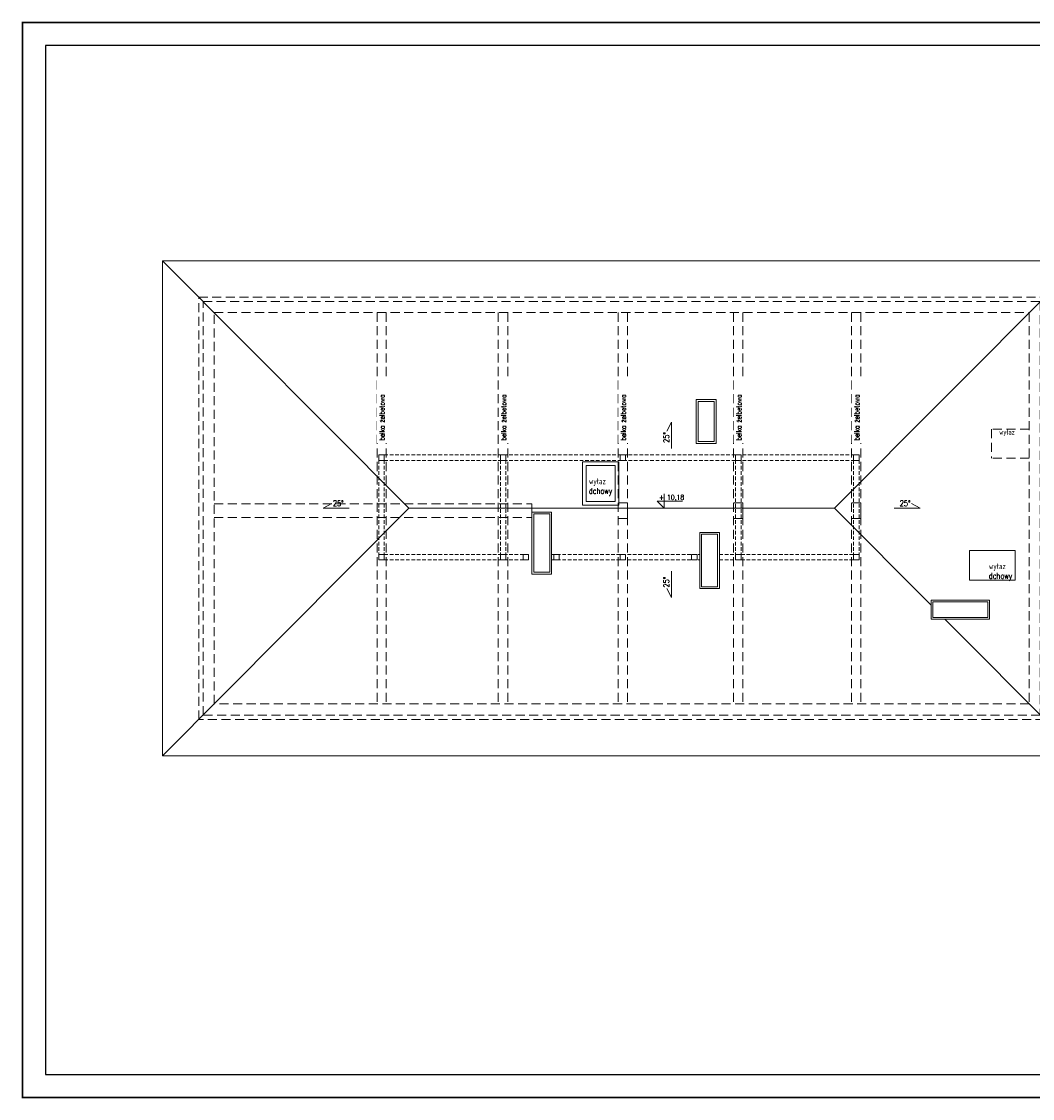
# Model space of a CAD drawing. Header units: inches. Extents: x 4551 to 8756, y -20806 to 359.
# Tile 5 of 35: x 4551 to 7345, y -12676 to -9701. Entities that reach past the tile are written whole.
import ezdxf

# ---------------------------------------------------------------- set-up
doc = ezdxf.new("R2010")
doc.units = ezdxf.units.IN
doc.header["$MEASUREMENT"] = 0
doc.linetypes.add('( Dashed )', pattern=[0.75, 0.5, -0.25])
for name, color, linetype, lineweight in [('0_RID_WIDOK', 252, 'Continuous', 5), ('A_opisy-stolarka', 7, 'Continuous', 9), ('K-DREWNO', 52, 'Continuous', 30), ('WYMIAR_PB', 115, 'Continuous', 5)]:
    doc.layers.add(name, color=color, linetype=linetype, lineweight=lineweight)
doc.styles.add('1 100 MAŁE', font='romans.shx', dxfattribs={"width": 0.8, "height": 16})
doc.styles.add('standard_1', font='romans.shx', dxfattribs={"width": 0.7})

msp = doc.modelspace()

# ---------------------------------------------------------------- linework, layer by layer
at = {"color": 2, "transparency": 33554687, "const_width": 5}
msp.add_lwpolyline([(4553.95, -12673.45), (8753.95, -12673.45), (8753.95, -9703.45), (4553.95, -9703.45)], close=True, dxfattribs=at)
at = {"transparency": 33554559}
msp.add_lwpolyline([(4617.95, -12609.45), (8689.95, -12609.45), (8689.95, -9767.45), (4617.95, -9767.45)], close=True, dxfattribs=at)
at = {"layer": '0_RID_WIDOK'}
for p, q in [((4941.13, -10362.17), (5621.95, -11045.67)), ((7479.13, -10362.17), (6798.31, -11045.67)), ((5621.95, -11045.67), (4941.13, -11729.17)), ((6798.31, -11045.67), (5621.95, -11045.67)), ((6798.31, -11045.67), (7065.13, -11313.54)), ((7103.61, -11352.17), (7479.13, -11729.17))]:
    msp.add_line(p, q, dxfattribs=at)
at = {"layer": '0_RID_WIDOK', "linetype": '( Dashed )', "ltscale": 50}
for p, q in [((5084.13, -10505.17), (7336.13, -10505.17)), ((5084.13, -11586.17), (5084.13, -10505.17)), ((5534.13, -10505.17), (5534.13, -11586.17)), ((5559.13, -10505.17), (5559.13, -11586.17)), ((5869.13, -10505.17), (5869.13, -11586.17)), ((5895.13, -10505.17), (5895.13, -11586.17)), ((6200.13, -10505.17), (6200.13, -11586.17)), ((6226.13, -10505.17), (6226.13, -11586.17)), ((6519.13, -10505.17), (6519.13, -11586.17)), ((6545.13, -10505.17), (6545.13, -11586.17)), ((6845.13, -10505.17), (6845.13, -11586.17)), ((6871.13, -10505.17), (6871.13, -11586.17)), ((7336.13, -10505.17), (7336.13, -11586.17)), ((7336.13, -10827.17), (7232.13, -10827.17)), ((7336.13, -10907.17), (7232.13, -10907.17)), ((5084.13, -11033.17), (5962.13, -11033.17)), ((5962.13, -11033.17), (5962.13, -11071.17)), ((5084.13, -11071.17), (5962.13, -11071.17)), ((7336.13, -11586.17), (5084.13, -11586.17))]:
    msp.add_line(p, q, dxfattribs=at)
at = {"layer": '0_RID_WIDOK'}
for points in [[(4941.13, -10362.17), (7479.13, -10362.17), (7479.13, -11729.17), (4941.13, -11729.17)], [(6416.13, -10866.17), (6471.13, -10866.17), (6471.13, -10745.17), (6416.13, -10745.17)], [(6421.13, -10861.17), (6466.13, -10861.17), (6466.13, -10750.17), (6421.13, -10750.17)], [(6101.87, -11037.13), (6201.87, -11037.13), (6201.87, -10917.13), (6101.87, -10917.13)], [(6111.87, -11027.13), (6191.87, -11027.13), (6191.87, -10927.13), (6111.87, -10927.13)], [(5962.13, -11227.17), (6016.13, -11227.17), (6016.13, -11056.17), (5962.13, -11056.17)], [(5967.13, -11222.17), (6011.13, -11222.17), (6011.13, -11061.17), (5967.13, -11061.17)], [(6426.13, -11267.17), (6480.13, -11267.17), (6480.13, -11112.17), (6426.13, -11112.17)], [(6431.13, -11262.17), (6475.13, -11262.17), (6475.13, -11117.17), (6431.13, -11117.17)], [(7171.03, -11244.23), (7297.24, -11244.23), (7297.24, -11161.77), (7171.03, -11161.77)], [(7065.13, -11299.17), (7065.13, -11352.17), (7227.13, -11352.17), (7227.13, -11299.17)], [(7070.13, -11304.17), (7070.13, -11347.17), (7222.13, -11347.17), (7222.13, -11304.17)]]:
    msp.add_lwpolyline(points, close=True, dxfattribs=at)
at = {"layer": '0_RID_WIDOK', "linetype": '( Dashed )', "ltscale": 50}
for points in [[(5041.13, -10462.17), (7379.13, -10462.17), (7379.13, -11629.17), (5041.13, -11629.17)], [(5053.13, -10474.17), (7367.13, -10474.17), (7367.13, -11617.17), (5053.13, -11617.17)], [(6200.13, -11030.17), (6200.13, -11074.17), (6226.13, -11074.17), (6226.13, -11030.17)], [(6519.13, -11030.17), (6519.13, -11074.17), (6545.13, -11074.17), (6545.13, -11030.17)], [(6845.13, -11030.17), (6845.13, -11074.17), (6871.13, -11074.17), (6871.13, -11030.17)]]:
    msp.add_lwpolyline(points, close=True, dxfattribs=at)
msp.add_lwpolyline([(7232.13, -10827.17), (7232.13, -10907.17)], dxfattribs=at)
at = {"layer": 'K-DREWNO', "linetype": '( Dashed )', "lineweight": 5, "ltscale": 20}
for p, q in [((5539.13, -10913.17), (5539.13, -11173.17)), ((5554.13, -10898.17), (6866.13, -10898.17)), ((5554.13, -10913.17), (6866.13, -10913.17)), ((5554.13, -10913.17), (5554.13, -11173.17)), ((5875.13, -10913.17), (5875.13, -11173.17)), ((5890.13, -10913.17), (5890.13, -11173.17)), ((6525.13, -10913.17), (6525.13, -11173.17)), ((6540.13, -10913.17), (6540.13, -11173.17)), ((6851.13, -10913.17), (6851.13, -11173.17)), ((6866.13, -10913.17), (6866.13, -11173.17)), ((5554.13, -11173.17), (5952.63, -11173.17)), ((6016.13, -11173.17), (6426.13, -11173.17)), ((6480.13, -11173.17), (6866.13, -11173.17)), ((5554.13, -11188.17), (5952.63, -11188.17)), ((6016.13, -11188.17), (6426.13, -11188.17)), ((6480.13, -11188.17), (6866.13, -11188.17))]:
    msp.add_line(p, q, dxfattribs=at)
at = {"layer": 'K-DREWNO', "lineweight": 5}
for points in [[(5539.13, -10913.17), (5554.13, -10913.17), (5554.13, -10898.17), (5539.13, -10898.17)], [(5875.13, -10913.17), (5890.13, -10913.17), (5890.13, -10898.17), (5875.13, -10898.17)], [(6206.13, -10913.17), (6221.13, -10913.17), (6221.13, -10898.17), (6206.13, -10898.17)], [(6525.13, -10913.17), (6540.13, -10913.17), (6540.13, -10898.17), (6525.13, -10898.17)], [(6851.13, -10913.17), (6866.13, -10913.17), (6866.13, -10898.17), (6851.13, -10898.17)], [(5539.13, -11188.17), (5554.13, -11188.17), (5554.13, -11173.17), (5539.13, -11173.17)], [(5875.13, -11188.17), (5890.13, -11188.17), (5890.13, -11173.17), (5875.13, -11173.17)], [(5937.63, -11188.17), (5952.63, -11188.17), (5952.63, -11173.17), (5937.63, -11173.17)], [(6022.5, -11188.17), (6037.5, -11188.17), (6037.5, -11173.17), (6022.5, -11173.17)], [(6206.13, -11188.17), (6221.13, -11188.17), (6221.13, -11173.17), (6206.13, -11173.17)], [(6403.5, -11188.17), (6418.5, -11188.17), (6418.5, -11173.17), (6403.5, -11173.17)], [(6525.13, -11188.17), (6540.13, -11188.17), (6540.13, -11173.17), (6525.13, -11173.17)], [(6851.13, -11188.17), (6866.13, -11188.17), (6866.13, -11173.17), (6851.13, -11173.17)]]:
    msp.add_lwpolyline(points, close=True, dxfattribs=at)
at = {"layer": 'WYMIAR_PB'}
for points in [[(6334.5, -10832.5), (6347.5, -10808), (6347.5, -10880.5)], [(6328, -11005.67), (6328, -11045.67), (6308, -11025.67), (6378, -11025.67)], [(5409.27, -11032.67), (5384.77, -11045.67), (5457.27, -11045.67)], [(7011, -11032.67), (7035.5, -11045.67), (6963, -11045.67)], [(6334.5, -11267.34), (6347.5, -11291.84), (6347.5, -11219.34)]]:
    msp.add_lwpolyline(points, dxfattribs=at)

# ---------------------------------------------------------------- texts
at = {"layer": 'WYMIAR_PB', "char_height": 14, "attachment_point": 1, "style": '1 100 MAŁE'}
for s, heights, insert in [('{\\Fsimplex.shx|c238;\\W0.75;wyłaz}', [-18.67], (7253.5, -10828.11)), ('{\\Fsimplex.shx|c238;\\W0.75;+ 10,18}', [-16.67], (6313.49, -11008.36))]:
    msp.add_mtext_dynamic_manual_height_columns(s, width=64.0321, gutter_width=12.5, heights=heights, dxfattribs=dict(at, insert=insert))
at = {"layer": 'WYMIAR_PB', "char_height": 16, "width": 64.0321, "rotation": 90, "style": '1 100 MAŁE'}
for insert, attachment_point in [((6325.5, -10865), 1), ((6325.5, -11234.84), 3)]:
    msp.add_mtext('{\\Fsimplex.shx|c238;\\W0.75;25%%D}', dxfattribs=dict(at, insert=insert, attachment_point=attachment_point))
at = {"layer": 'WYMIAR_PB', "char_height": 16, "width": 64.0321, "style": '1 100 MAŁE'}
for s, insert, attachment_point in [('{\\Fsimplex.shx|c238;\\W0.75;wyłaz dchowy}', (6119.44, -10963), 1), ('{\\Fsimplex.shx|c238;\\W0.75;25%%D}', (5441.77, -11023.67), 3), ('{\\Fsimplex.shx|c238;\\W0.75;25%%D}', (6978.5, -11023.67), 1), ('{\\Fsimplex.shx|c238;\\W0.75;wyłaz dchowy}', (7224.81, -11197.64), 1)]:
    msp.add_mtext(s, dxfattribs=dict(at, insert=insert, attachment_point=attachment_point))

# ---------------------------------------------------------------- next in the draw order: texts
at = {"layer": 'A_opisy-stolarka', "char_height": 14, "width": 165.5341, "attachment_point": 1, "rotation": 90, "style": 'standard_1', "bg_fill": 2}
for insert in [(5540.99, -10858.66), (5876.99, -10858.66), (6207.99, -10858.66), (6526.99, -10858.66), (6852.99, -10858.66)]:
    msp.add_mtext('\\pxsm0.8;{\\Fromans.shx|c1;belka żelbetowa}', dxfattribs=dict(at, insert=insert))

doc.saveas('drawing.dxf')
